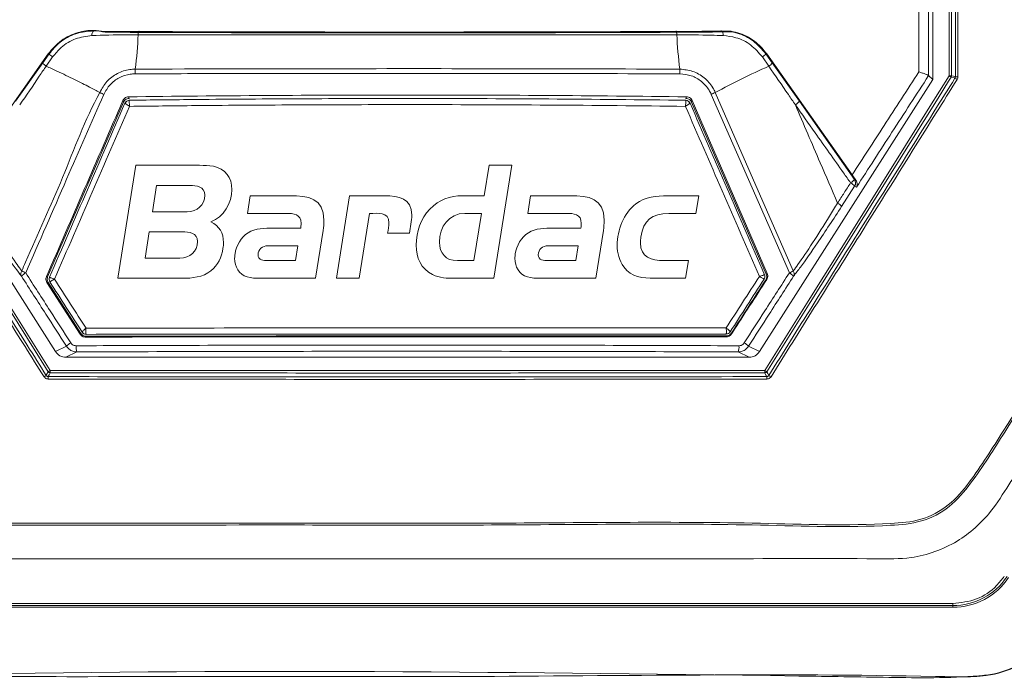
# Model space of a CAD drawing. Header units: millimetres. Extents: x 240 to 2023, y 154 to 1434.
# Tile 41 of 51: x 1115 to 1195, y 892 to 945. Entities that reach past the tile are written whole.
import ezdxf

# ---------------------------------------------------------------- set-up
doc = ezdxf.new("R2010")
doc.units = ezdxf.units.MM
doc.header["$LTSCALE"] = 7.5
doc.layers.add('Layer 1', color=7, linetype='Continuous')

# ---------------------------------------------------------------- blocks, each defined once
blk = doc.blocks.new('block 2')
at = {"layer": 'Layer 1', "lineweight": 0}
for points, knots in [([(0.3938, -0.3317), (0.4208, -0.3446), (0.4337, -0.3678), (0.4337, -0.3975), (0.4337, -0.4039), (0.4332, -0.4099), (0.4321, -0.4164), (0.4278, -0.4433), (0.4154, -0.4703), (0.3938, -0.4875), (0.3674, -0.5086), (0.3345, -0.5113), (0.3021, -0.5113), (0.3021, -0.5113), (0.0972, -0.5113), (0.0972, -0.5113), (0.0972, -0.5113), (0.1544, -0.1516), (0.1544, -0.1516), (0.1544, -0.1516), (0.3577, -0.1516), (0.3577, -0.1516), (0.3722, -0.1516), (0.3868, -0.1521), (0.4014, -0.1548), (0.4396, -0.1624), (0.4607, -0.1909), (0.4607, -0.2292), (0.4607, -0.2707), (0.4337, -0.3166), (0.3938, -0.3317)], [0, 0, 0, 0, 1, 1, 1, 2, 2, 2, 3, 3, 3, 4, 4, 4, 5, 5, 5, 6, 6, 6, 7, 7, 7, 8, 8, 8, 9, 9, 9, 10, 10, 10, 10]), ([(1.2944, -0.5113), (1.2944, -0.5113), (1.1699, -0.5113), (1.1699, -0.5113), (1.145, -0.5113), (1.1224, -0.5107), (1.0997, -0.4994), (1.0625, -0.4811), (1.0474, -0.446), (1.0474, -0.4056), (1.0474, -0.363), (1.0615, -0.322), (1.0911, -0.2912), (1.1208, -0.2605), (1.1537, -0.2486), (1.1957, -0.2486), (1.1957, -0.2486), (1.2637, -0.2486), (1.2637, -0.2486), (1.2637, -0.2486), (1.2793, -0.1516), (1.2793, -0.1516), (1.2793, -0.1516), (1.3516, -0.1516), (1.3516, -0.1516), (1.3516, -0.1516), (1.2944, -0.5113), (1.2944, -0.5113)], [0, 0, 0, 0, 1, 1, 1, 2, 2, 2, 3, 3, 3, 4, 4, 4, 5, 5, 5, 6, 6, 6, 7, 7, 7, 8, 8, 8, 9, 9, 9, 9]), ([(0.3264, -0.2157), (0.3264, -0.2157), (0.2207, -0.2157), (0.2207, -0.2157), (0.2207, -0.2157), (0.2072, -0.2993), (0.2072, -0.2993), (0.2072, -0.2993), (0.3183, -0.2993), (0.3183, -0.2993), (0.3496, -0.2993), (0.3739, -0.2788), (0.3739, -0.2465), (0.3739, -0.219), (0.348, -0.2157), (0.3264, -0.2157)], [0, 0, 0, 0, 1, 1, 1, 2, 2, 2, 3, 3, 3, 4, 4, 4, 5, 5, 5, 5]), ([(0.7508, -0.3592), (0.7508, -0.3592), (0.7265, -0.5113), (0.7265, -0.5113), (0.7265, -0.5113), (0.5497, -0.5113), (0.5497, -0.5113), (0.5362, -0.5113), (0.5222, -0.5107), (0.5092, -0.507), (0.4823, -0.4989), (0.4693, -0.4746), (0.4693, -0.4476), (0.4693, -0.4428), (0.4698, -0.4385), (0.4704, -0.4336), (0.4742, -0.4072), (0.4898, -0.3808), (0.5125, -0.3662), (0.5346, -0.3522), (0.5659, -0.3516), (0.5912, -0.3516), (0.5912, -0.3516), (0.6796, -0.3516), (0.6796, -0.3516), (0.6802, -0.3468), (0.6807, -0.3419), (0.6807, -0.3371), (0.6807, -0.3058), (0.657, -0.3047), (0.6322, -0.3047), (0.6322, -0.3047), (0.5103, -0.3047), (0.5103, -0.3047), (0.5103, -0.3047), (0.5189, -0.2486), (0.5189, -0.2486), (0.5189, -0.2486), (0.6451, -0.2486), (0.6451, -0.2486), (0.7039, -0.2486), (0.7535, -0.2556), (0.7535, -0.3268), (0.7535, -0.3376), (0.7524, -0.3484), (0.7508, -0.3592)], [0, 0, 0, 0, 1, 1, 1, 2, 2, 2, 3, 3, 3, 4, 4, 4, 5, 5, 5, 6, 6, 6, 7, 7, 7, 8, 8, 8, 9, 9, 9, 10, 10, 10, 11, 11, 11, 12, 12, 12, 13, 13, 13, 14, 14, 14, 15, 15, 15, 15]), ([(1.0259, -0.3673), (1.0259, -0.3673), (0.9563, -0.3673), (0.9563, -0.3673), (0.9579, -0.3565), (0.9606, -0.3452), (0.9606, -0.3344), (0.9606, -0.2993), (0.9245, -0.3047), (0.8991, -0.3047), (0.8991, -0.3047), (0.8662, -0.5113), (0.8662, -0.5113), (0.8662, -0.5113), (0.794, -0.5113), (0.794, -0.5113), (0.794, -0.5113), (0.8355, -0.2486), (0.8355, -0.2486), (0.8355, -0.2486), (0.9466, -0.2486), (0.9466, -0.2486), (0.9924, -0.2486), (1.0334, -0.2556), (1.0334, -0.3101), (1.0334, -0.3295), (1.0291, -0.3484), (1.0259, -0.3673)], [0, 0, 0, 0, 1, 1, 1, 2, 2, 2, 3, 3, 3, 4, 4, 4, 5, 5, 5, 6, 6, 6, 7, 7, 7, 8, 8, 8, 9, 9, 9, 9]), ([(1.6434, -0.3592), (1.6434, -0.3592), (1.6191, -0.5113), (1.6191, -0.5113), (1.6191, -0.5113), (1.4422, -0.5113), (1.4422, -0.5113), (1.4287, -0.5113), (1.4147, -0.5107), (1.4017, -0.507), (1.3748, -0.4989), (1.3618, -0.4746), (1.3618, -0.4476), (1.3618, -0.4428), (1.3624, -0.4385), (1.3629, -0.4336), (1.3667, -0.4072), (1.3823, -0.3808), (1.405, -0.3662), (1.4271, -0.3522), (1.4584, -0.3516), (1.4837, -0.3516), (1.4837, -0.3516), (1.5722, -0.3516), (1.5722, -0.3516), (1.5727, -0.3468), (1.5732, -0.3419), (1.5732, -0.3371), (1.5732, -0.3058), (1.5495, -0.3047), (1.5247, -0.3047), (1.5247, -0.3047), (1.4028, -0.3047), (1.4028, -0.3047), (1.4028, -0.3047), (1.4115, -0.2486), (1.4115, -0.2486), (1.4115, -0.2486), (1.5376, -0.2486), (1.5376, -0.2486), (1.5964, -0.2486), (1.646, -0.2556), (1.646, -0.3268), (1.646, -0.3376), (1.645, -0.3484), (1.6434, -0.3592)], [0, 0, 0, 0, 1, 1, 1, 2, 2, 2, 3, 3, 3, 4, 4, 4, 5, 5, 5, 6, 6, 6, 7, 7, 7, 8, 8, 8, 9, 9, 9, 10, 10, 10, 11, 11, 11, 12, 12, 12, 13, 13, 13, 14, 14, 14, 15, 15, 15, 15]), ([(1.9383, -0.3047), (1.9383, -0.3047), (1.8521, -0.3047), (1.8521, -0.3047), (1.7981, -0.3047), (1.7712, -0.3268), (1.7631, -0.3802), (1.762, -0.3862), (1.7615, -0.3926), (1.7615, -0.3986), (1.7615, -0.4449), (1.7965, -0.4552), (1.8364, -0.4552), (1.8364, -0.4552), (1.9141, -0.4552), (1.9141, -0.4552), (1.9141, -0.4552), (1.9054, -0.5113), (1.9054, -0.5113), (1.9054, -0.5113), (1.8068, -0.5113), (1.8068, -0.5113), (1.7685, -0.5113), (1.7334, -0.5086), (1.7086, -0.4751), (1.6941, -0.4552), (1.6876, -0.4309), (1.6876, -0.4061), (1.6876, -0.3587), (1.7081, -0.3036), (1.7469, -0.2745), (1.7771, -0.2519), (1.8122, -0.2486), (1.8483, -0.2486), (1.8483, -0.2486), (1.947, -0.2486), (1.947, -0.2486), (1.947, -0.2486), (1.9383, -0.3047), (1.9383, -0.3047)], [0, 0, 0, 0, 1, 1, 1, 2, 2, 2, 3, 3, 3, 4, 4, 4, 5, 5, 5, 6, 6, 6, 7, 7, 7, 8, 8, 8, 9, 9, 9, 10, 10, 10, 11, 11, 11, 12, 12, 12, 13, 13, 13, 13]), ([(1.2027, -0.3047), (1.151, -0.3047), (1.1213, -0.3473), (1.1213, -0.3964), (1.1213, -0.4325), (1.1413, -0.4552), (1.1785, -0.4552), (1.1785, -0.4552), (1.2308, -0.4552), (1.2308, -0.4552), (1.2308, -0.4552), (1.2551, -0.3047), (1.2551, -0.3047), (1.2551, -0.3047), (1.2027, -0.3047), (1.2027, -0.3047)], [0, 0, 0, 0, 1, 1, 1, 2, 2, 2, 3, 3, 3, 4, 4, 4, 5, 5, 5, 5]), ([(0.3027, -0.3635), (0.3027, -0.3635), (0.197, -0.3635), (0.197, -0.3635), (0.197, -0.3635), (0.184, -0.4471), (0.184, -0.4471), (0.184, -0.4471), (0.2951, -0.4471), (0.2951, -0.4471), (0.3264, -0.4471), (0.3507, -0.4266), (0.3507, -0.3942), (0.3507, -0.3667), (0.3242, -0.3635), (0.3027, -0.3635)], [0, 0, 0, 0, 1, 1, 1, 2, 2, 2, 3, 3, 3, 4, 4, 4, 5, 5, 5, 5]), ([(0.575, -0.4077), (0.5578, -0.4077), (0.5437, -0.4185), (0.5437, -0.4368), (0.5437, -0.4536), (0.5615, -0.4552), (0.5745, -0.4552), (0.5745, -0.4552), (0.6629, -0.4552), (0.6629, -0.4552), (0.6629, -0.4552), (0.6705, -0.4077), (0.6705, -0.4077), (0.6705, -0.4077), (0.575, -0.4077), (0.575, -0.4077)], [0, 0, 0, 0, 1, 1, 1, 2, 2, 2, 3, 3, 3, 4, 4, 4, 5, 5, 5, 5]), ([(1.4675, -0.4077), (1.4503, -0.4077), (1.4363, -0.4185), (1.4363, -0.4368), (1.4363, -0.4536), (1.4541, -0.4552), (1.467, -0.4552), (1.467, -0.4552), (1.5554, -0.4552), (1.5554, -0.4552), (1.5554, -0.4552), (1.563, -0.4077), (1.563, -0.4077), (1.563, -0.4077), (1.4675, -0.4077), (1.4675, -0.4077)], [0, 0, 0, 0, 1, 1, 1, 2, 2, 2, 3, 3, 3, 4, 4, 4, 5, 5, 5, 5])]:
    blk.add_open_spline(points, degree=3, knots=knots, dxfattribs=at)
blk = doc.blocks.new('bardac-logo-vector')
at = {"layer": 'Layer 1'}
blk.add_blockref('block 2', (0, 0), dxfattribs=at)

msp = doc.modelspace()

# ---------------------------------------------------------------- linework, layer by layer
at = {"color": 7, "linetype": 'Continuous', "lineweight": 15}
for p, q in [((1190.49, 940.694), (1190.49, 1051.46)), ((1190.69, 1051.466), (1190.69, 940.7)), ((1189.183, 941.385), (1189.183, 949.961)), ((1110.723, 932.69), (1117.621, 942.477)), ((1117.175, 941.742), (1117.693, 942.477)), ((1117.978, 942.224), (1117.464, 941.481)), ((1117.693, 942.477), (1117.621, 942.477)), ((1175.902, 941.481), (1175.388, 942.224)), ((1175.673, 942.477), (1175.745, 942.477)), ((1175.673, 942.477), (1176.191, 941.742)), ((1175.745, 942.477), (1182.644, 932.69)), ((1114.986, 938.637), (1117.175, 941.742)), ((1176.191, 941.742), (1178.38, 938.637)), ((1188.83, 940.717), (1188.831, 940.715)), ((1188.831, 940.715), (1189.183, 940.412)), ((1189.183, 940.412), (1189.183, 941.385)), ((1189.183, 940.412), (1175.161, 918.39)), ((1177.569, 924.755), (1171.252, 939.195)), ((1171.58, 939.348), (1177.888, 924.91)), ((1123.704, 938.569), (1117.575, 924.433)), ((1124.192, 938.722), (1124.187, 938.72)), ((1169.18, 938.72), (1169.175, 938.722)), ((1175.7, 924.645), (1169.662, 938.569)), ((1169.708, 938.699), (1175.779, 924.699)), ((1178.38, 938.637), (1182.836, 932.317)), ((1118.206, 918.39), (1108.598, 933.479)), ((1182.836, 932.317), (1182.949, 932.266)), ((1182.848, 931.763), (1181.797, 930.132)), ((1183.003, 931.693), (1182.848, 931.763)), ((1120.197, 919.792), (1117.515, 923.972)), ((1117.613, 923.962), (1120.245, 919.861)), ((1117.723, 924.397), (1117.723, 924.397)), ((1117.753, 924.022), (1117.753, 924.022)), ((1175.521, 924.233), (1175.521, 924.233)), ((1175.552, 924.608), (1175.552, 924.608)), ((1172.785, 919.985), (1172.785, 919.984)), ((1120.687, 919.784), (1120.694, 919.781)), ((1172.448, 919.801), (1172.454, 919.804)), ((1118.206, 918.39), (1119.097, 918.818)), ((1119.944, 918.355), (1119.052, 917.926)), ((1174.315, 917.926), (1173.422, 918.355)), ((1174.27, 918.818), (1175.161, 918.39)), ((1174.315, 917.926), (1119.052, 917.926)), ((1190.796, 897.994), (1102.57, 897.994)), ((1102.57, 897.837), (1190.796, 897.837)), ((1190.796, 897.696), (1102.57, 897.696)), ((1190.796, 897.837), (1190.796, 897.994)), ((1190.796, 897.837), (1190.796, 897.696))]:
    msp.add_line(p, q, dxfattribs=at)
at = {"color": 7, "linetype": 'Continuous', "lineweight": 15, "flags": 128}
for points in [[(1124.986, 944.212), (1124.975, 944.269), (1124.963, 944.304), (1124.95, 944.314), (1124.937, 944.3), (1124.925, 944.261), (1124.914, 944.2), (1124.905, 944.12), (1124.898, 944.025)], [(1168.381, 944.219), (1168.392, 944.273), (1168.404, 944.306), (1168.417, 944.314), (1168.43, 944.298), (1168.442, 944.259), (1168.452, 944.199), (1168.461, 944.119), (1168.468, 944.025)], [(1171.993, 944.249), (1172.024, 944.304), (1172.057, 944.331), (1172.092, 944.33), (1172.126, 944.301), (1172.157, 944.244), (1172.183, 944.164), (1172.203, 944.065), (1172.216, 943.953)], [(1102.876, 940.694), (1106.403, 935.056), (1110.344, 928.757), (1114.285, 922.458), (1117.79, 916.856)], [(1175.576, 916.856), (1179.081, 922.458), (1183.023, 928.757), (1188.934, 938.206), (1190.49, 940.694)], [(1190.69, 940.7), (1190.843, 940.656), (1190.995, 940.612)], [(1117.621, 916.756), (1117.409, 917.095), (1116.56, 918.45), (1113.167, 923.874), (1107.936, 932.234), (1106.234, 934.956), (1102.707, 940.594)], [(1190.659, 940.594), (1190.447, 940.255), (1189.599, 938.899), (1186.206, 933.475), (1180.976, 925.115), (1179.251, 922.357), (1175.746, 916.756)], [(1190.965, 940.506), (1190.951, 940.51), (1190.895, 940.526), (1190.659, 940.594)], [(1123.704, 938.569), (1123.68, 938.636), (1123.658, 938.699)], [(1124.112, 939.002), (1124.136, 938.935), (1124.158, 938.872)], [(1169.208, 938.872), (1169.231, 938.935), (1169.254, 939.002)], [(1169.708, 938.699), (1169.686, 938.636), (1169.662, 938.569)], [(1175.7, 924.645), (1175.739, 924.671), (1175.779, 924.699)], [(1117.477, 924.443), (1117.527, 924.438), (1117.575, 924.433)], [(1117.613, 923.962), (1117.565, 923.967), (1117.515, 923.972)], [(1175.741, 924.227), (1175.701, 924.2), (1175.661, 924.174)], [(1120.197, 919.792), (1120.22, 919.826), (1120.245, 919.861)], [(1120.666, 919.631), (1120.643, 919.597), (1120.619, 919.561)], [(1172.474, 919.581), (1172.474, 919.617), (1172.474, 919.651)], [(1172.897, 919.882), (1172.897, 919.846), (1172.897, 919.812)], [(1117.454, 916.454), (1117.462, 916.468), (1117.493, 916.524), (1117.621, 916.756)], [(1117.79, 916.856), (1117.79, 916.818), (1117.79, 916.783), (1117.79, 916.75), (1117.79, 916.721), (1117.79, 916.697), (1117.79, 916.678), (1117.79, 916.667), (1117.79, 916.662)], [(1175.576, 916.856), (1175.576, 916.818), (1175.576, 916.783), (1175.576, 916.75), (1175.576, 916.721), (1175.576, 916.697), (1175.576, 916.678), (1175.576, 916.667), (1175.576, 916.662)], [(1175.746, 916.756), (1175.829, 916.605), (1175.912, 916.454)], [(1117.79, 916.662), (1117.707, 916.511), (1117.623, 916.36)], [(1175.743, 916.36), (1175.736, 916.374), (1175.705, 916.43), (1175.576, 916.662)]]:
    msp.add_lwpolyline(points, dxfattribs=at)
at = {"color": 7, "linetype": 'Continuous', "lineweight": 15}
for centre, radius, start, end in [((1121.584, 944.01), 0.437, 132.22891, 187.55284), ((1090.208, 945.541), 34.723, 352.88384, 357.49899), ((1203.159, 945.541), 34.723, 182.50101, 187.11616), ((1118.544, 943.15), 1.085, 218.37155, 238.60614), ((1174.823, 943.15), 1.085, 301.39386, 321.62845), ((1206.961, 873.085), 75.118, 114.42324, 118.10014), ((1175.384, 942.344), 1.007, 300.98214, 323.31364), ((1127.704, 940.895), 3.06, 173.53894, 180.66302), ((1165.663, 940.895), 3.06, 359.33698, 6.46106), ((1190.537, 942.519), 1.825, 268.51259, 274.79263), ((1191.644, 942.452), 2.103, 236.71803, 242.08072), ((1190.49, 940.7), 0.2, 327.94522, 359.92037), ((1191.147, 934.729), 5.885, 89.46046, 91.47861), ((1190.025, 938.711), 2.026, 56.56666, 62.37168), ((1168.526, 945.447), 6.82, 293.56028, 296.59595), ((1124.194, 938.322), 0.398, 91.01735, 156.44709), ((1124.197, 938.322), 0.4, 90.71157, 156.52797), ((1169.17, 938.322), 0.4, 23.47204, 89.28791), ((1169.172, 938.322), 0.398, 23.5501, 88.98491), ((1177.372, 939.479), 1.314, 301.23916, 320.166), ((1181.962, 932.976), 1.095, 300.68578, 323.02173), ((1181.976, 931.042), 1.131, 39.60089, 61.26096), ((1182.426, 932.031), 0.5, 327.62306, 34.83423), ((1180.9, 929.374), 1.175, 40.22238, 61.16793), ((1115.834, 924.678), 0.425, 146.97533, 206.97597), ((1116.474, 923.545), 1.387, 119.21692, 137.27414), ((1117.586, 928.851), 4.469, 241.8629, 246.41514), ((1175.781, 928.851), 4.469, 293.58443, 298.13727), ((1176.892, 923.545), 1.387, 42.72495, 60.78398), ((1177.532, 924.678), 0.425, 333.0232, 33.025), ((1118.09, 924.238), 0.4, 156.59203, 212.63522), ((1118.09, 924.238), 0.4, 156.5917, 212.69651), ((1175.185, 924.45), 0.4, 327.26304, 23.40747), ((1175.185, 924.45), 0.4, 327.19936, 23.40928), ((1120.689, 920.18), 0.395, 212.76221, 269.78839), ((1120.693, 920.181), 0.4, 212.67804, 270.07129), ((1172.448, 920.201), 0.4, 269.97433, 327.22943), ((1172.453, 920.2), 0.395, 270.24702, 327.14758), ((1120.251, 917.672), 1.627, 119.57546, 135.19374), ((1120.902, 918.742), 1.033, 173.66269, 201.99532), ((1172.464, 918.742), 1.033, 338.00468, 6.33731), ((1173.115, 917.672), 1.627, 44.80626, 60.42454), ((1116.637, 918.611), 2.101, 297.92867, 303.29788), ((1117.79, 916.862), 0.2, 212.13117, 269.91601), ((1176.73, 918.612), 2.101, 236.70269, 242.07022), ((1175.576, 916.862), 0.2, 270.08366, 327.86969), ((1119.399, 913.058), 3.914, 119.79396, 122.77882), ((1119.856, 916.205), 2.239, 176.01469, 181.12636), ((1173.51, 916.205), 2.239, 358.87364, 3.98531), ((1173.967, 913.058), 3.914, 57.22118, 60.20604), ((1190.798, 903.102), 5.265, 269.98523, 326.2481), ((1190.798, 903.11), 5.414, 269.98529, 326.2481)]:
    msp.add_arc(centre, radius, start, end, dxfattribs=at)
for centre, major_axis, ratio, start_param, end_param in [((1121.289, 943.104), (1.547, -0.001), 0.918013, 0.918767, 0.990557), ((1172.076, 943.099), (1.535, -0.001), 0.918013, 0.952902, 1.03114), ((1119.052, 918.926), (1.002, 0), 0.99763, 3.707517, 4.712389), ((1174.315, 918.926), (1.002, 0), 0.99763, 4.712389, 5.717261)]:
    msp.add_ellipse(centre, major_axis=major_axis, ratio=ratio, start_param=start_param, end_param=end_param, dxfattribs=at)
for points, knots in [([(1086.683, 1133.481), (1086.683, 1094.149), (1086.683, 1037.512), (1086.683, 973.259), (1086.683, 947.342), (1086.683, 937.732), (1086.683, 934.741), (1086.683, 931.747), (1086.682, 928.747), (1086.686, 925.701), (1087.933, 922.466), (1090.16, 919.502), (1092.328, 916.146), (1094.544, 912.858), (1096.397, 910.055), (1097.972, 907.736), (1099.249, 905.68), (1101.236, 903.491), (1104.089, 901.972), (1107.042, 901.556), (1109.538, 901.636), (1111.819, 901.617), (1117.217, 901.627), (1125.673, 901.618), (1137.267, 901.622), (1148.877, 901.619), (1160.602, 901.626), (1172.519, 901.601), (1181.453, 901.673), (1187.808, 901.576), (1191.176, 902.787), (1193.761, 905.098), (1195.278, 907.571), (1196.663, 909.603), (1197.958, 911.554), (1199.293, 913.551), (1200.676, 915.628), (1202.136, 917.805), (1203.598, 920.039), (1205.237, 922.323), (1206.57, 925.083), (1207.562, 952.371), (1206.013, 1021.424), (1206.423, 1089.941), (1206.683, 1133.481)], [0, 0, 0, 0, 0.210693, 0.303394, 0.344186, 0.349529, 0.354871, 0.360213, 0.365556, 0.370983, 0.376371, 0.383753, 0.390783, 0.397775, 0.404988, 0.40878, 0.412789, 0.417945, 0.424439, 0.429606, 0.433738, 0.437806, 0.441821, 0.462638, 0.483084, 0.503898, 0.524796, 0.545874, 0.567667, 0.572739, 0.579753, 0.586225, 0.590909, 0.595245, 0.599402, 0.603452, 0.60811, 0.612766, 0.617496, 0.622393, 0.627865, 0.633556, 0.767142, 1, 1, 1, 1]), ([(1204.139, 1132.975), (1204.127, 1117.859), (1204.103, 1087.625), (1204.116, 1042.224), (1204.004, 996.785), (1204.334, 960.315), (1203.878, 937.811), (1204.238, 929.426), (1204.16, 926.402), (1203.137, 923.916), (1201.821, 921.994), (1199.012, 918.041), (1195.829, 913.268), (1192.788, 908.339), (1190.618, 905.733), (1188.297, 904.514), (1183.071, 904.092), (1171.728, 904.548), (1154.144, 904.286), (1134.505, 904.396), (1119.669, 904.294), (1111.24, 904.383), (1107.793, 904.283), (1105.726, 904.396), (1103.542, 905.223), (1101.072, 907.414), (1098.92, 910.846), (1096.249, 915.167), (1093.122, 919.531), (1090.377, 923.289), (1088.982, 927.448), (1089.127, 931.579), (1089.598, 947.582), (1089.129, 975.267), (1089.316, 1014.42), (1089.259, 1053.962), (1089.257, 1093.484), (1089.237, 1119.812), (1089.227, 1132.975)], [0, 0, 0, 0, 0.082469, 0.164937, 0.247406, 0.329874, 0.363611, 0.369672, 0.375674, 0.379842, 0.38409, 0.388344, 0.406253, 0.415289, 0.419902, 0.424528, 0.429085, 0.448203, 0.486447, 0.52469, 0.555112, 0.567209, 0.570564, 0.573901, 0.578426, 0.582953, 0.591628, 0.600328, 0.610631, 0.620907, 0.625421, 0.634229, 0.643078, 0.712831, 0.784598, 0.856365, 0.928182, 1, 1, 1, 1]), ([(1089.37, 1132.986), (1089.378, 1119.823), (1089.396, 1093.495), (1089.416, 1053.97), (1089.406, 1014.432), (1089.465, 975.25), (1089.299, 947.64), (1089.439, 932.385), (1089.337, 929.156), (1089.349, 926.707), (1090.182, 924.233), (1091.72, 922.002), (1093.891, 918.919), (1096.299, 915.206), (1098.719, 911.675), (1100.414, 908.982), (1101.747, 906.963), (1103.622, 905.364), (1105.757, 904.529), (1107.802, 904.466), (1111.238, 904.497), (1119.666, 904.48), (1134.502, 904.529), (1154.144, 904.44), (1171.73, 904.696), (1183.06, 904.242), (1188.254, 904.658), (1190.531, 905.855), (1192.679, 908.435), (1195.699, 913.359), (1199.156, 918.386), (1201.957, 922.548), (1203.205, 924.49), (1203.854, 926.094), (1203.993, 927.778), (1203.949, 929.98), (1203.994, 937.839), (1203.919, 960.293), (1203.959, 996.796), (1203.947, 1042.225), (1203.967, 1087.633), (1203.987, 1117.867), (1203.997, 1132.986)], [0, 0, 0, 0, 0.071874, 0.14376, 0.215583, 0.287419, 0.357232, 0.366043, 0.370461, 0.37486, 0.379286, 0.38442, 0.389567, 0.399852, 0.408528, 0.412874, 0.417209, 0.421647, 0.426086, 0.429388, 0.432729, 0.444836, 0.475287, 0.513561, 0.551847, 0.570983, 0.575461, 0.579998, 0.584525, 0.593569, 0.611495, 0.617739, 0.620915, 0.624066, 0.627042, 0.630039, 0.636072, 0.669839, 0.75237, 0.834919, 0.91745, 1, 1, 1, 1]), ([(1094.357, 895.657), (1094.923, 894.967), (1096.056, 893.587), (1098.098, 892.575), (1100.257, 892.086), (1102.483, 892.064), (1128.612, 892.76), (1156.383, 892.459), (1185.618, 892.027), (1190.684, 891.947), (1194.185, 892.264), (1196.122, 892.873), (1198.454, 894.697), (1200.345, 897.262), (1202.137, 900.171), (1206.216, 906.679), (1210.367, 912.947), (1214.628, 918.88), (1215.862, 920.825), (1216.854, 923.878), (1217.354, 928.035), (1217.299, 933.751), (1216.814, 939.476), (1215.873, 967.717), (1217.126, 1031.904), (1216.817, 1094.157), (1216.629, 1131.997)], [0, 0, 0, 0, 0.007613, 0.015224, 0.019009, 0.026605, 0.03423, 0.244001, 0.264877, 0.285732, 0.287451, 0.295101, 0.302751, 0.312521, 0.322353, 0.332187, 0.37862, 0.386928, 0.395179, 0.398241, 0.414488, 0.430886, 0.447451, 0.463931, 0.674156, 1, 1, 1, 1]), ([(1190.995, 940.612), (1191.005, 959.17), (1191.026, 996.24), (1191.01, 1033.28), (1191.002, 1051.778)], [0, 0, 0, 0, 0.500614, 1, 1, 1, 1]), ([(1191.209, 1051.787), (1191.217, 1033.288), (1191.226, 1012.414), (1191.222, 982.023), (1191.217, 963.467), (1191.207, 947.285), (1191.202, 940.614)], [0, 0, 0, 0, 0.499383, 0.563513, 0.820037, 1, 1, 1, 1]), ([(1188.049, 941.016), (1188.043, 948.123), (1188.024, 969.604), (1188.018, 1005.452), (1188.045, 1034.171), (1188.058, 1048.53)], [0, 0, 0, 0, 0.198219, 0.599111, 1, 1, 1, 1]), ([(1188.839, 1048.48), (1188.826, 1034.127), (1188.799, 1005.419), (1188.805, 969.488), (1188.824, 947.918), (1188.83, 940.717)], [0, 0, 0, 0, 0.39981, 0.799621, 1, 1, 1, 1]), ([(1117.621, 942.477), (1117.953, 942.861), (1118.616, 943.63), (1119.945, 944.24), (1121.154, 944.429), (1121.856, 944.331), (1122.139, 944.291)], [0, 0, 0, 0, 0.29309, 0.5861, 0.833456, 1, 1, 1, 1]), ([(1117.693, 942.477), (1117.962, 942.797), (1118.554, 943.499), (1119.83, 944.197), (1120.804, 944.289), (1121.29, 944.334)], [0, 0, 0, 0, 0.294993, 0.64805, 1, 1, 1, 1]), ([(1121.15, 943.953), (1120.706, 943.894), (1119.819, 943.777), (1118.706, 943.114), (1118.197, 942.491), (1117.978, 942.224)], [0, 0, 0, 0, 0.363128, 0.726363, 1, 1, 1, 1]), ([(1124.898, 944.025), (1124.567, 944.024), (1123.295, 944.021), (1122.063, 943.982), (1121.15, 943.953)], [0, 0, 0, 0, 0.259743, 1, 1, 1, 1]), ([(1122.229, 944.232), (1121.921, 944.283), (1121.609, 944.334), (1121.294, 944.334), (1121.29, 944.334)], [0, 0, 0, 0, 0.985484, 1, 1, 1, 1]), ([(1122.139, 944.291), (1125.41, 944.279), (1131.963, 944.254), (1142.127, 944.238), (1152.594, 944.241), (1162.949, 944.263), (1169.687, 944.294), (1172.866, 944.308)], [0, 0, 0, 0, 0.194169, 0.388868, 0.599673, 0.811159, 1, 1, 1, 1]), ([(1122.229, 944.232), (1122.815, 944.227), (1123.722, 944.218), (1124.656, 944.213), (1124.986, 944.212)], [0, 0, 0, 0, 0.645928, 1, 1, 1, 1]), ([(1168.468, 944.025), (1168.137, 944.025), (1166.481, 944.021), (1159.511, 944.007), (1149.063, 943.998), (1136.169, 944.004), (1128.655, 944.018), (1124.898, 944.025)], [0, 0, 0, 0, 0.0229044, 0.1145264, 0.4813265, 0.7406631, 1, 1, 1, 1]), ([(1124.986, 944.212), (1127.472, 944.203), (1132.316, 944.187), (1139.55, 944.174), (1144.627, 944.172), (1148.667, 944.173), (1153.001, 944.176), (1159.663, 944.188), (1165.23, 944.206), (1168.131, 944.218), (1168.381, 944.219)], [0, 0, 0, 0, 0.172391, 0.335892, 0.499624, 0.522619, 0.614605, 0.798607, 0.982609, 1, 1, 1, 1]), ([(1168.381, 944.219), (1168.712, 944.221), (1169.939, 944.227), (1171.126, 944.24), (1171.993, 944.249)], [0, 0, 0, 0, 0.269216, 1, 1, 1, 1]), ([(1172.216, 943.953), (1171.897, 943.963), (1170.668, 944.003), (1169.404, 944.016), (1168.468, 944.025)], [0, 0, 0, 0, 0.25968, 1, 1, 1, 1]), ([(1172.966, 944.247), (1172.965, 944.248), (1172.961, 944.249), (1172.938, 944.25), (1172.89, 944.251), (1172.755, 944.253), (1172.442, 944.253), (1172.173, 944.251), (1171.993, 944.249)], [0, 0, 0, 0, 0.033118, 0.066152, 0.116965, 0.20901, 0.471737, 1, 1, 1, 1]), ([(1175.388, 942.224), (1175.093, 942.569), (1174.502, 943.259), (1173.343, 943.828), (1172.562, 943.915), (1172.216, 943.953)], [0, 0, 0, 0, 0.3583314, 0.7165469, 1, 1, 1, 1]), ([(1172.866, 944.308), (1173.101, 944.254), (1173.827, 944.087), (1174.88, 943.509), (1175.476, 942.798), (1175.745, 942.477)], [0, 0, 0, 0, 0.207982, 0.6421, 1, 1, 1, 1]), ([(1172.966, 944.247), (1173.093, 944.218), (1173.685, 944.08), (1174.71, 943.593), (1175.352, 942.849), (1175.673, 942.477)], [0, 0, 0, 0, 0.119592, 0.559316, 1, 1, 1, 1]), ([(1117.464, 941.481), (1117.464, 941.481), (1117.288, 941.245), (1116.537, 940.116), (1115.876, 939.105), (1115.314, 938.355), (1115.314, 938.355)], [0, 0, 0, 0, 0.000017, 0.262483, 0.999985, 1, 1, 1, 1]), ([(1117.175, 941.742), (1117.178, 941.734), (1117.183, 941.717), (1117.246, 941.655), (1117.34, 941.575), (1117.423, 941.512), (1117.464, 941.481)], [0, 0, 0, 0, 0.249994, 0.499973, 0.749992, 1, 1, 1, 1]), ([(1117.464, 941.481), (1117.751, 941.348), (1118.556, 940.973), (1119.775, 940.387), (1120.958, 939.795), (1121.526, 939.489), (1121.787, 939.348)], [0, 0, 0, 0, 0.162524, 0.456805, 0.751088, 1, 1, 1, 1]), ([(1178.053, 938.355), (1177.865, 938.629), (1177.148, 939.671), (1176.431, 940.713), (1175.902, 941.481)], [0, 0, 0, 0, 0.262466, 1, 1, 1, 1]), ([(1121.787, 939.348), (1121.962, 939.661), (1122.312, 940.285), (1123.191, 940.929), (1124.015, 941.209), (1124.516, 941.232), (1124.664, 941.239)], [0, 0, 0, 0, 0.2924969, 0.5849341, 0.8778062, 1, 1, 1, 1]), ([(1124.644, 940.859), (1124.514, 940.853), (1124.072, 940.833), (1123.346, 940.585), (1122.575, 940.018), (1122.268, 939.469), (1122.114, 939.195)], [0, 0, 0, 0, 0.12314, 0.415904, 0.708048, 1, 1, 1, 1]), ([(1168.722, 940.859), (1164.234, 940.872), (1155.236, 940.897), (1143.347, 940.898), (1133.138, 940.885), (1127.477, 940.868), (1124.644, 940.859)], [0, 0, 0, 0, 0.306069, 0.613629, 0.806629, 1, 1, 1, 1]), ([(1124.664, 941.239), (1129.982, 941.253), (1139.957, 941.279), (1154.691, 941.277), (1164.024, 941.252), (1168.703, 941.239)], [0, 0, 0, 0, 0.362929, 0.680631, 1, 1, 1, 1]), ([(1168.703, 941.239), (1169.058, 941.203), (1169.768, 941.13), (1170.708, 940.58), (1171.294, 939.932), (1171.515, 939.48), (1171.58, 939.348)], [0, 0, 0, 0, 0.292862, 0.585723, 0.879123, 1, 1, 1, 1]), ([(1171.252, 939.195), (1171.195, 939.313), (1171, 939.711), (1170.484, 940.28), (1169.658, 940.764), (1169.034, 940.827), (1168.722, 940.859)], [0, 0, 0, 0, 0.122428, 0.41506, 0.70745, 1, 1, 1, 1]), ([(1182.644, 932.69), (1183.505, 934.017), (1185.307, 936.796), (1187.108, 939.569), (1188.049, 941.016)], [0, 0, 0, 0, 0.477765, 1, 1, 1, 1]), ([(1188.831, 940.715), (1187.843, 939.187), (1185.9, 936.183), (1183.957, 933.172), (1183.003, 931.693)], [0, 0, 0, 0, 0.5088823, 1, 1, 1, 1]), ([(1188.049, 941.016), (1188.052, 941.016), (1188.151, 940.985), (1188.351, 940.92), (1188.598, 940.832), (1188.78, 940.757), (1188.813, 940.73), (1188.83, 940.717)], [0, 0, 0, 0, 0.006417, 0.240421, 0.498379, 0.749049, 1, 1, 1, 1]), ([(1190.995, 940.612), (1190.994, 940.593), (1190.991, 940.556), (1190.974, 940.523), (1190.965, 940.506)], [0, 0, 0, 0, 0.49991, 1, 1, 1, 1]), ([(1191.142, 940.402), (1191.159, 940.435), (1191.194, 940.501), (1191.2, 940.576), (1191.202, 940.614)], [0, 0, 0, 0, 0.500109, 1, 1, 1, 1]), ([(1117.28, 916.349), (1116.771, 917.161), (1114.289, 921.123), (1110.494, 927.185), (1105.985, 934.391), (1103.448, 938.446), (1102.225, 940.402)], [0, 0, 0, 0, 0.1013208, 0.4942015, 0.7561041, 1, 1, 1, 1]), ([(1102.402, 940.506), (1103.625, 938.551), (1106.161, 934.495), (1110.669, 927.29), (1114.464, 921.228), (1116.945, 917.267), (1117.454, 916.454)], [0, 0, 0, 0, 0.2438958, 0.5057987, 0.8986789, 1, 1, 1, 1]), ([(1175.912, 916.454), (1177.079, 918.318), (1179.561, 922.281), (1184.014, 929.394), (1187.864, 935.548), (1190.399, 939.602), (1190.965, 940.506)], [0, 0, 0, 0, 0.232444, 0.494346, 0.887239, 1, 1, 1, 1]), ([(1191.142, 940.402), (1190.576, 939.498), (1188.04, 935.443), (1184.189, 929.289), (1179.736, 922.175), (1177.254, 918.212), (1176.087, 916.349)], [0, 0, 0, 0, 0.112761, 0.505654, 0.767557, 1, 1, 1, 1]), ([(1115.478, 924.91), (1115.581, 925.146), (1116.681, 927.669), (1118.879, 932.436), (1120.596, 937.149), (1121.787, 939.348), (1121.787, 939.348)], [0, 0, 0, 0, 0.048972, 0.524485, 0.999997, 1, 1, 1, 1]), ([(1122.114, 939.195), (1121.112, 936.905), (1119.006, 932.091), (1116.901, 927.279), (1115.797, 924.755)], [0, 0, 0, 0, 0.475513, 1, 1, 1, 1]), ([(1121.787, 939.348), (1121.806, 939.338), (1121.845, 939.319), (1121.925, 939.281), (1122.015, 939.239), (1122.081, 939.21), (1122.114, 939.195)], [0, 0, 0, 0, 0.2499958, 0.50002, 0.750007, 1, 1, 1, 1]), ([(1124.112, 939.002), (1127.831, 939.041), (1135.282, 939.12), (1146.562, 939.151), (1157.911, 939.122), (1165.469, 939.042), (1169.254, 939.002)], [0, 0, 0, 0, 0.247798, 0.49643, 0.747779, 1, 1, 1, 1]), ([(1117.477, 924.443), (1117.478, 924.446), (1119.536, 929.197), (1121.597, 933.949), (1123.658, 938.699)], [0, 0, 0, 0, 0.000627, 1, 1, 1, 1]), ([(1117.723, 924.397), (1118.745, 926.757), (1120.778, 931.451), (1122.816, 936.147), (1123.829, 938.481)], [0, 0, 0, 0, 0.502839, 1, 1, 1, 1]), ([(1124.205, 938.228), (1123.198, 935.913), (1121.17, 931.253), (1119.147, 926.594), (1118.13, 924.249)], [0, 0, 0, 0, 0.496783, 1, 1, 1, 1]), ([(1123.658, 938.699), (1123.686, 938.749), (1123.741, 938.848), (1123.88, 938.951), (1124.011, 938.996), (1124.089, 939.001), (1124.112, 939.002)], [0, 0, 0, 0, 0.293748, 0.587461, 0.881847, 1, 1, 1, 1]), ([(1124.158, 938.872), (1124.102, 938.865), (1123.989, 938.853), (1123.84, 938.764), (1123.748, 938.66), (1123.714, 938.589), (1123.704, 938.569)], [0, 0, 0, 0, 0.294044, 0.58806, 0.882557, 1, 1, 1, 1]), ([(1124.205, 938.228), (1124.203, 938.229), (1124.17, 938.249), (1124.091, 938.297), (1123.982, 938.366), (1123.894, 938.426), (1123.838, 938.467), (1123.832, 938.476), (1123.829, 938.481)], [0, 0, 0, 0, 0.006341, 0.160242, 0.388912, 0.594122, 0.792681, 1, 1, 1, 1]), ([(1124.187, 938.72), (1124.182, 938.71), (1124.174, 938.691), (1124.171, 938.61), (1124.175, 938.495), (1124.187, 938.362), (1124.199, 938.268), (1124.205, 938.229), (1124.205, 938.228)], [0, 0, 0, 0, 0.20733, 0.405868, 0.611095, 0.839779, 0.993657, 1, 1, 1, 1]), ([(1124.192, 938.722), (1125.984, 938.743), (1130.622, 938.796), (1138.136, 938.848), (1147.654, 938.87), (1158.022, 938.841), (1165.487, 938.762), (1169.175, 938.722)], [0, 0, 0, 0, 0.120004, 0.310425, 0.500846, 0.753449, 1, 1, 1, 1]), ([(1169.162, 938.228), (1165.487, 938.267), (1158.026, 938.346), (1147.656, 938.375), (1138.117, 938.353), (1130.607, 938.301), (1125.98, 938.248), (1124.205, 938.228)], [0, 0, 0, 0, 0.245817, 0.499152, 0.690125, 0.881098, 1, 1, 1, 1]), ([(1169.162, 938.228), (1169.162, 938.23), (1169.167, 938.268), (1169.179, 938.362), (1169.191, 938.495), (1169.196, 938.611), (1169.192, 938.692), (1169.184, 938.71), (1169.18, 938.72)], [0, 0, 0, 0, 0.006342, 0.160239, 0.388901, 0.594098, 0.792678, 1, 1, 1, 1]), ([(1169.537, 938.481), (1169.534, 938.477), (1169.528, 938.467), (1169.472, 938.426), (1169.384, 938.366), (1169.276, 938.298), (1169.196, 938.249), (1169.163, 938.229), (1169.162, 938.228)], [0, 0, 0, 0, 0.207319, 0.405878, 0.611088, 0.839758, 0.993659, 1, 1, 1, 1]), ([(1175.145, 924.461), (1174.142, 926.77), (1172.15, 931.359), (1170.154, 935.948), (1169.162, 938.228)], [0, 0, 0, 0, 0.503243, 1, 1, 1, 1]), ([(1169.662, 938.569), (1169.635, 938.619), (1169.579, 938.718), (1169.44, 938.822), (1169.31, 938.866), (1169.231, 938.871), (1169.208, 938.872)], [0, 0, 0, 0, 0.293744, 0.587453, 0.881876, 1, 1, 1, 1]), ([(1169.254, 939.002), (1169.311, 938.996), (1169.424, 938.983), (1169.572, 938.894), (1169.664, 938.791), (1169.699, 938.719), (1169.708, 938.699)], [0, 0, 0, 0, 0.29402, 0.58801, 0.882483, 1, 1, 1, 1]), ([(1169.537, 938.481), (1170.535, 936.182), (1172.542, 931.557), (1174.545, 926.934), (1175.552, 924.608)], [0, 0, 0, 0, 0.497137, 1, 1, 1, 1]), ([(1178.053, 938.355), (1178.723, 936.794), (1179.862, 934.142), (1180.999, 931.492), (1181.466, 930.403)], [0, 0, 0, 0, 0.589096, 1, 1, 1, 1]), ([(1182.52, 932.034), (1182.329, 932.305), (1181.372, 933.659), (1179.883, 935.765), (1178.585, 937.603), (1178.053, 938.355)], [0, 0, 0, 0, 0.1285989, 0.6429987, 1, 1, 1, 1]), ([(1182.949, 932.266), (1182.889, 932.348), (1182.793, 932.48), (1182.684, 932.633), (1182.644, 932.69)], [0, 0, 0, 0, 0.625835, 1, 1, 1, 1]), ([(1181.466, 930.403), (1181.646, 930.681), (1181.997, 931.225), (1182.349, 931.769), (1182.52, 932.034)], [0, 0, 0, 0, 0.511883, 1, 1, 1, 1]), ([(1183.003, 931.693), (1183.004, 931.694), (1183.027, 931.74), (1183.067, 931.866), (1183.064, 932.068), (1182.982, 932.209), (1182.949, 932.266)], [0, 0, 0, 0, 0.00716, 0.291147, 0.715964, 1, 1, 1, 1]), ([(1111.9, 930.403), (1111.9, 930.403), (1112.238, 929.896), (1112.834, 928.853), (1113.923, 927.166), (1114.78, 925.873), (1115.297, 925.152), (1115.445, 924.955), (1115.478, 924.91)], [0, 0, 0, 0, 0.000007, 0.238943, 0.477616, 0.8351773, 0.9626864, 1, 1, 1, 1]), ([(1177.888, 924.91), (1178.01, 925.075), (1178.454, 925.678), (1179.44, 927.147), (1180.567, 928.927), (1181.251, 930.049), (1181.466, 930.403)], [0, 0, 0, 0, 0.1311079, 0.4802675, 0.8360646, 1, 1, 1, 1]), ([(1115.456, 924.486), (1115.289, 924.703), (1114.763, 925.39), (1113.773, 926.801), (1112.607, 928.535), (1111.919, 929.595), (1111.569, 930.134)], [0, 0, 0, 0, 0.165892, 0.524276, 0.758182, 1, 1, 1, 1]), ([(1181.797, 930.132), (1181.469, 929.628), (1180.804, 928.603), (1179.653, 926.889), (1178.636, 925.434), (1178.091, 924.722), (1177.911, 924.486)], [0, 0, 0, 0, 0.226552, 0.459736, 0.82089, 1, 1, 1, 1]), ([(1115.797, 924.755), (1116.457, 923.732), (1117.674, 921.843), (1118.891, 919.953), (1119.448, 919.087)], [0, 0, 0, 0, 0.5419968, 1, 1, 1, 1]), ([(1173.918, 919.087), (1174.476, 919.954), (1175.693, 921.844), (1176.91, 923.733), (1177.569, 924.755)], [0, 0, 0, 0, 0.4585234, 1, 1, 1, 1]), ([(1175.779, 924.699), (1175.796, 924.645), (1175.83, 924.538), (1175.815, 924.369), (1175.765, 924.274), (1175.741, 924.227)], [0, 0, 0, 0, 0.340979, 0.681979, 1, 1, 1, 1]), ([(1216.725, 924.415), (1216.725, 924.415), (1216.725, 923.736), (1216.484, 922.041), (1215.212, 919.601), (1213.912, 917.871), (1212.967, 916.449), (1211.367, 914.061), (1207.938, 908.871), (1203.913, 903.089), (1200.692, 897.811), (1198.67, 894.787), (1196.138, 892.835), (1193.718, 892.096), (1191.444, 892.053), (1177.401, 892.383), (1156.416, 892.008), (1131.569, 892.137), (1116.663, 892.049), (1108.436, 892.179), (1103.854, 892.01), (1101.102, 891.935), (1098.42, 892.359), (1096.044, 893.609), (1094.789, 894.873), (1094.307, 895.623), (1094.307, 895.623)], [0, 0, 0, 0, 0, 0.014451, 0.035902, 0.057673, 0.060586, 0.072239, 0.118847, 0.193015, 0.221959, 0.25072, 0.269747, 0.288754, 0.303336, 0.317968, 0.587533, 0.749252, 0.846273, 0.904478, 0.924118, 0.943733, 0.963015, 0.981049, 1, 1, 1, 1, 1]), ([(1119.097, 918.818), (1118.541, 919.684), (1117.327, 921.574), (1116.113, 923.462), (1115.456, 924.486)], [0, 0, 0, 0, 0.458004, 1, 1, 1, 1]), ([(1117.515, 923.972), (1117.489, 924.022), (1117.439, 924.122), (1117.427, 924.291), (1117.461, 924.393), (1117.477, 924.443)], [0, 0, 0, 0, 0.34142, 0.682856, 1, 1, 1, 1]), ([(1117.575, 924.433), (1117.558, 924.38), (1117.524, 924.273), (1117.54, 924.104), (1117.589, 924.008), (1117.613, 923.962)], [0, 0, 0, 0, 0.340996, 0.682024, 1, 1, 1, 1]), ([(1117.723, 924.397), (1117.727, 924.393), (1117.734, 924.387), (1117.802, 924.36), (1117.907, 924.322), (1118.023, 924.283), (1118.102, 924.258), (1118.128, 924.25), (1118.13, 924.249)], [0, 0, 0, 0, 0.218208, 0.429134, 0.64634, 0.882492, 0.993469, 1, 1, 1, 1]), ([(1118.13, 924.249), (1118.128, 924.248), (1118.103, 924.236), (1118.03, 924.198), (1117.922, 924.139), (1117.824, 924.081), (1117.762, 924.039), (1117.756, 924.028), (1117.753, 924.022)], [0, 0, 0, 0, 0.0065339, 0.1175031, 0.3536715, 0.5708498, 0.781795, 1, 1, 1, 1]), ([(1120.356, 919.966), (1119.929, 920.631), (1119.062, 921.983), (1118.194, 923.335), (1117.753, 924.022)], [0, 0, 0, 0, 0.4919509, 1, 1, 1, 1]), ([(1118.13, 924.249), (1118.562, 923.577), (1119.412, 922.255), (1120.263, 920.933), (1120.681, 920.282)], [0, 0, 0, 0, 0.508299, 1, 1, 1, 1]), ([(1172.46, 920.302), (1172.9, 920.985), (1173.795, 922.372), (1174.69, 923.757), (1175.145, 924.461)], [0, 0, 0, 0, 0.492244, 1, 1, 1, 1]), ([(1175.521, 924.233), (1175.058, 923.514), (1174.146, 922.099), (1173.234, 920.683), (1172.785, 919.985)], [0, 0, 0, 0, 0.507554, 1, 1, 1, 1]), ([(1175.741, 924.227), (1174.816, 922.792), (1173.868, 921.32), (1172.92, 919.848), (1172.897, 919.812)], [0, 0, 0, 0, 0.975476, 1, 1, 1, 1]), ([(1172.897, 919.882), (1172.907, 919.898), (1173.829, 921.329), (1174.75, 922.76), (1175.661, 924.174)], [0, 0, 0, 0, 0.011313, 1, 1, 1, 1]), ([(1177.911, 924.486), (1177.254, 923.463), (1176.04, 921.575), (1174.826, 919.685), (1174.27, 918.818)], [0, 0, 0, 0, 0.541477, 1, 1, 1, 1]), ([(1175.145, 924.461), (1175.146, 924.461), (1175.173, 924.47), (1175.252, 924.495), (1175.368, 924.534), (1175.473, 924.572), (1175.541, 924.599), (1175.548, 924.605), (1175.552, 924.608)], [0, 0, 0, 0, 0.006529, 0.118047, 0.354102, 0.571114, 0.781945, 1, 1, 1, 1]), ([(1175.521, 924.233), (1175.518, 924.239), (1175.512, 924.25), (1175.45, 924.292), (1175.353, 924.35), (1175.245, 924.409), (1175.171, 924.448), (1175.146, 924.46), (1175.145, 924.461)], [0, 0, 0, 0, 0.218061, 0.428847, 0.645907, 0.881967, 0.993473, 1, 1, 1, 1]), ([(1175.661, 924.174), (1175.687, 924.223), (1175.738, 924.323), (1175.749, 924.492), (1175.716, 924.595), (1175.7, 924.645)], [0, 0, 0, 0, 0.340245, 0.6805, 1, 1, 1, 1]), ([(1120.356, 919.966), (1120.357, 919.972), (1120.36, 919.986), (1120.41, 920.041), (1120.491, 920.119), (1120.586, 920.203), (1120.654, 920.26), (1120.68, 920.281), (1120.681, 920.282)], [0, 0, 0, 0, 0.212983, 0.41914, 0.63076, 0.860833, 0.993576, 1, 1, 1, 1]), ([(1120.681, 920.282), (1120.681, 920.281), (1120.677, 920.247), (1120.669, 920.158), (1120.662, 920.025), (1120.662, 919.903), (1120.67, 919.816), (1120.681, 919.795), (1120.687, 919.784)], [0, 0, 0, 0, 0.006411, 0.139155, 0.369236, 0.580837, 0.786973, 1, 1, 1, 1]), ([(1120.681, 920.282), (1124.932, 920.287), (1133.454, 920.297), (1145.326, 920.303), (1156.211, 920.306), (1164.928, 920.305), (1170.331, 920.303), (1172.46, 920.302)], [0, 0, 0, 0, 0.247162, 0.495405, 0.685486, 0.876058, 1, 1, 1, 1]), ([(1172.454, 919.804), (1172.46, 919.815), (1172.471, 919.835), (1172.479, 919.923), (1172.48, 920.045), (1172.472, 920.178), (1172.464, 920.267), (1172.46, 920.301), (1172.46, 920.302)], [0, 0, 0, 0, 0.212908, 0.418942, 0.630441, 0.860273, 0.993594, 1, 1, 1, 1]), ([(1172.46, 920.302), (1172.461, 920.301), (1172.487, 920.28), (1172.555, 920.223), (1172.651, 920.139), (1172.731, 920.061), (1172.781, 920.005), (1172.784, 919.992), (1172.785, 919.985)], [0, 0, 0, 0, 0.006416, 0.139743, 0.369573, 0.581057, 0.787103, 1, 1, 1, 1]), ([(1120.619, 919.561), (1120.563, 919.567), (1120.45, 919.578), (1120.299, 919.662), (1120.231, 919.749), (1120.197, 919.792)], [0, 0, 0, 0, 0.338778, 0.677544, 1, 1, 1, 1]), ([(1120.245, 919.861), (1120.28, 919.817), (1120.35, 919.728), (1120.502, 919.647), (1120.612, 919.636), (1120.666, 919.631)], [0, 0, 0, 0, 0.337799, 0.675557, 1, 1, 1, 1]), ([(1172.474, 919.581), (1169.653, 919.582), (1164.005, 919.584), (1155.411, 919.585), (1146.719, 919.583), (1137.975, 919.579), (1129.262, 919.571), (1123.502, 919.564), (1120.619, 919.561)], [0, 0, 0, 0, 0.163902, 0.3281195, 0.4965492, 0.6653213, 0.8324932, 1, 1, 1, 1]), ([(1120.666, 919.631), (1123.489, 919.634), (1129.136, 919.641), (1137.7, 919.648), (1146.324, 919.652), (1154.995, 919.655), (1163.65, 919.654), (1169.468, 919.652), (1172.403, 919.651), (1172.474, 919.651)], [0, 0, 0, 0, 0.1642088, 0.3284176, 0.4952794, 0.6621413, 0.8290032, 0.9958651, 1, 1, 1, 1]), ([(1172.448, 919.801), (1170.306, 919.802), (1164.907, 919.804), (1156.195, 919.804), (1145.348, 919.802), (1133.479, 919.795), (1124.962, 919.786), (1120.694, 919.781)], [0, 0, 0, 0, 0.12474, 0.314417, 0.504584, 0.751749, 1, 1, 1, 1]), ([(1172.474, 919.651), (1172.531, 919.657), (1172.644, 919.668), (1172.795, 919.752), (1172.864, 919.839), (1172.897, 919.882)], [0, 0, 0, 0, 0.340054, 0.680094, 1, 1, 1, 1]), ([(1172.897, 919.812), (1172.861, 919.767), (1172.79, 919.678), (1172.638, 919.597), (1172.528, 919.586), (1172.474, 919.581)], [0, 0, 0, 0, 0.338091, 0.676092, 1, 1, 1, 1]), ([(1119.097, 918.818), (1119.166, 918.73), (1119.306, 918.554), (1119.61, 918.388), (1119.833, 918.366), (1119.944, 918.355)], [0, 0, 0, 0, 0.334642, 0.66739, 1, 1, 1, 1]), ([(1119.875, 918.856), (1119.819, 918.862), (1119.707, 918.872), (1119.554, 918.954), (1119.483, 919.042), (1119.448, 919.087)], [0, 0, 0, 0, 0.3342376, 0.6671594, 1, 1, 1, 1]), ([(1119.875, 918.856), (1121.34, 918.862), (1126.508, 918.882), (1135.43, 918.905), (1146.614, 918.915), (1157.775, 918.905), (1166.728, 918.883), (1171.95, 918.862), (1173.491, 918.856)], [0, 0, 0, 0, 0.082389, 0.290775, 0.499161, 0.706222, 0.913284, 1, 1, 1, 1]), ([(1173.422, 918.355), (1171.885, 918.361), (1166.677, 918.382), (1157.746, 918.404), (1146.614, 918.414), (1135.459, 918.404), (1126.559, 918.382), (1121.405, 918.361), (1119.944, 918.355)], [0, 0, 0, 0, 0.086716, 0.293778, 0.500839, 0.709225, 0.917611, 1, 1, 1, 1]), ([(1173.422, 918.355), (1173.536, 918.367), (1173.765, 918.39), (1174.067, 918.56), (1174.204, 918.734), (1174.27, 918.818)], [0, 0, 0, 0, 0.340598, 0.682737, 1, 1, 1, 1]), ([(1173.918, 919.087), (1173.885, 919.045), (1173.816, 918.957), (1173.664, 918.873), (1173.549, 918.862), (1173.491, 918.856)], [0, 0, 0, 0, 0.315513, 0.657742, 1, 1, 1, 1]), ([(1117.79, 916.856), (1120.013, 916.854), (1129.644, 916.848), (1146.683, 916.843), (1163.722, 916.848), (1173.353, 916.854), (1175.576, 916.856)], [0, 0, 0, 0, 0.115416, 0.5, 0.884584, 1, 1, 1, 1]), ([(1117.28, 916.349), (1117.307, 916.313), (1117.362, 916.242), (1117.484, 916.175), (1117.573, 916.165), (1117.618, 916.161)], [0, 0, 0, 0, 0.331944, 0.66597, 1, 1, 1, 1]), ([(1117.623, 916.36), (1117.601, 916.363), (1117.556, 916.367), (1117.495, 916.401), (1117.468, 916.437), (1117.454, 916.454)], [0, 0, 0, 0, 0.333843, 0.66784, 1, 1, 1, 1]), ([(1175.748, 916.161), (1170.857, 916.154), (1158.553, 916.138), (1139.173, 916.134), (1124.689, 916.152), (1117.618, 916.161)], [0, 0, 0, 0, 0.2524652, 0.6350405, 1, 1, 1, 1]), ([(1117.623, 916.36), (1124.693, 916.352), (1139.174, 916.334), (1158.551, 916.338), (1170.853, 916.354), (1175.743, 916.36)], [0, 0, 0, 0, 0.36496, 0.747535, 1, 1, 1, 1]), ([(1175.576, 916.662), (1175.443, 916.662), (1174.776, 916.661), (1171.976, 916.659), (1162.479, 916.654), (1146.106, 916.65), (1129.644, 916.654), (1120.013, 916.66), (1117.79, 916.662)], [0, 0, 0, 0, 0.006922, 0.03461, 0.145363, 0.5, 0.884584, 1, 1, 1, 1]), ([(1175.912, 916.454), (1175.898, 916.437), (1175.871, 916.401), (1175.81, 916.367), (1175.765, 916.363), (1175.743, 916.36)], [0, 0, 0, 0, 0.334521, 0.668855, 1, 1, 1, 1]), ([(1175.748, 916.161), (1175.793, 916.165), (1175.882, 916.174), (1176.004, 916.242), (1176.059, 916.313), (1176.087, 916.349)], [0, 0, 0, 0, 0.331337, 0.665669, 1, 1, 1, 1]), ([(1194.956, 900.217), (1194.758, 899.955), (1194.166, 899.177), (1192.754, 898.221), (1191.449, 898.069), (1190.796, 897.994)], [0, 0, 0, 0, 0.201625, 0.600812, 1, 1, 1, 1])]:
    msp.add_open_spline(points, degree=3, knots=knots, dxfattribs=at)

# ---------------------------------------------------------------- block references
at = {"xscale": 25.4, "yscale": 25.4, "zscale": 25.4}
msp.add_blockref('bardac-logo-vector', (1120.781, 937.306), dxfattribs=at)

doc.saveas('drawing.dxf')
